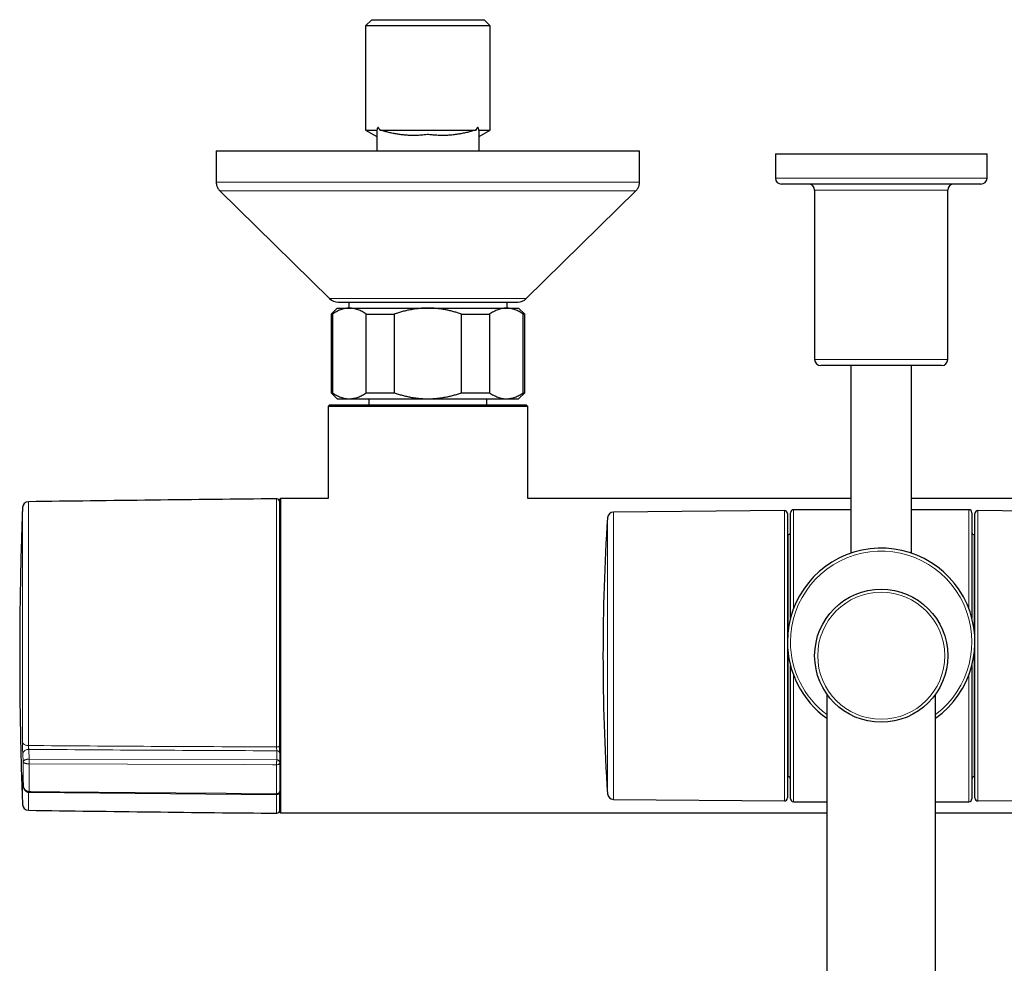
# Model space of a CAD drawing. Header units: millimetres. Extents: x 8 to 2417, y 12 to 2366.
# Tile 4 of 26: x 964 to 1127, y 583 to 739. Entities that reach past the tile are written whole.
import ezdxf

# ---------------------------------------------------------------- set-up
doc = ezdxf.new("R2010")
doc.units = ezdxf.units.MM

msp = doc.modelspace()

# ---------------------------------------------------------------- linework, layer by layer
at = {"color": 7, "linetype": 'Continuous', "lineweight": 30}
for p, q in [((1022.3, 739.2), (1021.3, 738.2)), ((1022.3, 739.2), (1040.9, 739.2)), ((1041.9, 738.2), (1040.9, 739.2)), ((1021.3, 738.2), (1021.3, 720.95)), ((1041.9, 738.2), (1021.3, 738.2)), ((1041.9, 720.95), (1041.9, 738.2)), ((1021.3, 720.95), (1023.15, 719.88)), ((1021.3, 720.95), (1023.18, 720.95)), ((1023.64, 720.95), (1039.56, 720.95)), ((1040.01, 720.95), (1041.9, 720.95)), ((1040.05, 719.88), (1041.9, 720.95)), ((1040.05, 717.5), (1040.05, 720.73)), ((996.6, 717.5), (996.6, 712.34)), ((996.6, 717.5), (1066.6, 717.5)), ((1023.15, 717.71), (1023.15, 717.5)), ((1066.6, 712.34), (1066.6, 717.5)), ((1089.05, 717), (1089.05, 713)), ((1089.05, 717), (1124.05, 717)), ((1124.05, 713), (1124.05, 717)), ((1123.05, 712), (1090.05, 712)), ((997.2, 710.91), (1015.35, 693.07)), ((1047.85, 693.07), (1066, 710.91)), ((1095.55, 711), (1095.55, 683)), ((1117.55, 683), (1117.55, 711)), ((1016.75, 692.5), (1046.45, 692.5)), ((1018.5, 692.5), (1018.5, 691.5)), ((1044.7, 691.5), (1044.7, 692.5)), ((1016.6, 691.5), (1015.6, 690.5)), ((1015.6, 690.5), (1015.6, 677.5)), ((1015.6, 690.5), (1015.82, 690.5)), ((1015.82, 690.5), (1015.82, 677.5)), ((1016.6, 691.5), (1018.61, 691.5)), ((1018.61, 691.5), (1031.6, 691.5)), ((1021.39, 690.5), (1026.03, 690.5)), ((1021.39, 677.5), (1021.39, 690.5)), ((1026.03, 690.5), (1026.03, 677.5)), ((1031.6, 691.5), (1044.59, 691.5)), ((1037.17, 677.5), (1037.17, 690.5)), ((1037.17, 690.5), (1041.8, 690.5)), ((1041.8, 690.5), (1041.8, 677.5)), ((1044.59, 691.5), (1046.6, 691.5)), ((1047.6, 690.5), (1046.6, 691.5)), ((1047.37, 677.5), (1047.37, 690.5)), ((1047.37, 690.5), (1047.6, 690.5)), ((1047.6, 677.5), (1047.6, 690.5)), ((1106.55, 682), (1096.55, 682)), ((1101.55, 682), (1101.55, 650.97)), ((1116.55, 682), (1106.55, 682)), ((1111.55, 650.97), (1111.55, 682)), ((1015.6, 677.5), (1016.6, 676.5)), ((1015.6, 677.5), (1015.82, 677.5)), ((1021.39, 677.5), (1026.03, 677.5)), ((1037.17, 677.5), (1041.8, 677.5)), ((1046.6, 676.5), (1047.6, 677.5)), ((1047.37, 677.5), (1047.6, 677.5)), ((1016.6, 676.5), (1018.61, 676.5)), ((1018.61, 676.5), (1031.6, 676.5)), ((1031.6, 676.5), (1044.59, 676.5)), ((1044.59, 676.5), (1046.6, 676.5)), ((1015.35, 675.5), (1015.1, 675.25)), ((1015.1, 675.25), (1015.1, 660)), ((1031.55, 675.25), (1015.1, 675.25)), ((1015.35, 675.5), (1031.55, 675.5)), ((1031.55, 675.5), (1047.85, 675.5)), ((1048.1, 675.25), (1031.55, 675.25)), ((1048.1, 675.25), (1047.85, 675.5)), ((1048.1, 660), (1048.1, 675.25)), ((1007.2, 660), (1007.1, 659.9)), ((1007.1, 617.93), (1007.1, 659.9)), ((1015.1, 660), (1007.2, 660)), ((1007.2, 660), (1007.2, 608)), ((1101.55, 660), (1048.1, 660)), ((1165.1, 660), (1111.55, 660)), ((1090.55, 658), (1062.28, 657.75)), ((1101.55, 658.15), (1092.05, 658.15)), ((1121.05, 658.15), (1111.55, 658.15)), ((1150.82, 657.75), (1122.55, 658)), ((1091.05, 657.5), (1091.05, 641.32)), ((1091.55, 640.2), (1091.55, 657.65)), ((1121.55, 657.65), (1121.55, 640.2)), ((1122.05, 610.49), (1122.05, 657.5)), ((1091.15, 654), (1091.05, 654)), ((1122.05, 654), (1121.95, 654)), ((1091.05, 641.32), (1091.05, 610.49)), ((1091.55, 610.35), (1091.55, 632.39)), ((1121.55, 632.39), (1121.55, 610.35)), ((1097.55, 627.67), (1097.55, 242.67)), ((1115.55, 242.67), (1115.55, 627.67)), ((1007.1, 617.93), (1007.1, 616.42)), ((1007.1, 616.29), (1007.1, 611.6)), ((1091.05, 614), (1091.15, 614)), ((1121.95, 614), (1122.05, 614)), ((965.66, 611.42), (965.69, 611.42)), ((965.69, 611.42), (1006.59, 611.08)), ((1007.1, 608.1), (1007.1, 611.56)), ((1062.28, 610.24), (1090.55, 609.99)), ((1092.05, 609.85), (1097.55, 609.85)), ((1115.55, 609.85), (1121.05, 609.85)), ((1122.55, 609.99), (1150.82, 610.24)), ((1007.1, 608.1), (1007.2, 608)), ((1007.2, 608), (1097.55, 608)), ((1115.55, 608), (1206, 608))]:
    msp.add_line(p, q, dxfattribs=at)
at = {"color": 252, "linetype": 'Continuous', "lineweight": 0}
for p, q in [((996.6, 712.34), (1066.6, 712.34)), ((1089.05, 713), (1124.05, 713)), ((1066, 710.91), (997.2, 710.91)), ((1117.55, 711), (1095.55, 711)), ((1015.35, 693.07), (1047.85, 693.07)), ((1095.55, 683), (1106.55, 683)), ((1106.55, 683), (1117.55, 683)), ((965.55, 659.47), (965.55, 619.15)), ((1006.59, 618.92), (1006.59, 659.95)), ((964.56, 619.71), (964.56, 658.51)), ((1090.55, 609.99), (1090.55, 658)), ((1092.05, 658.15), (1092.05, 641.77)), ((1121.05, 641.77), (1121.05, 658.15)), ((1122.55, 658), (1122.55, 609.99)), ((1061.29, 641.11), (1061.29, 656.82)), ((1062.28, 657.75), (1062.28, 610.24)), ((1091.15, 638.05), (1091.15, 654)), ((1121.95, 654), (1121.95, 638.05)), ((1061.29, 611.17), (1061.29, 641.11)), ((1091.15, 614), (1091.15, 634.54)), ((1121.95, 634.54), (1121.95, 614)), ((1092.05, 630.82), (1092.05, 609.85)), ((1121.05, 609.85), (1121.05, 630.82)), ((964.68, 616.45), (964.61, 617.79)), ((965.61, 618.51), (965.69, 616.91)), ((1006.6, 616.77), (1006.6, 618.28)), ((964.68, 612.52), (964.68, 616.45)), ((965.65, 616.91), (965.69, 616.91)), ((965.69, 616.12), (965.67, 616.12)), ((965.67, 616.12), (965.67, 611.55)), ((965.69, 616.91), (1006.6, 616.77)), ((1006.59, 611.21), (1006.59, 615.98)), ((964.56, 609.4), (964.56, 613.96)), ((964.61, 613.82), (964.68, 612.52)), ((964.61, 613.79), (964.61, 613.82)), ((965.55, 611.42), (965.55, 608.44)), ((965.67, 611.55), (965.69, 611.55)), ((1006.59, 607.96), (1006.59, 611.07))]:
    msp.add_line(p, q, dxfattribs=at)
at = {"color": 7, "linetype": 'Continuous', "lineweight": 30, "flags": 128}
msp.add_lwpolyline([(1040.05, 717.5), (1040.05, 719.02), (1040.05, 719.93)], dxfattribs=at)
at = {"color": 252, "linetype": 'Continuous', "lineweight": 0, "flags": 128}
for points in [[(964.56, 619.71), (964.57, 619.64), (964.6, 619.56), (964.65, 619.5), (964.71, 619.43), (964.78, 619.37), (964.86, 619.32), (964.96, 619.27), (965.06, 619.23), (965.18, 619.2), (965.3, 619.17), (965.42, 619.16), (965.55, 619.15)], [(1007.1, 619.21), (1007.09, 619.15), (1007.06, 619.09), (1007.01, 619.04), (1006.95, 619), (1006.87, 618.96), (1006.79, 618.94), (1006.69, 618.92), (1006.59, 618.92)], [(1006.59, 615.98), (1005.9, 615.98), (1001.1, 616), (981.9, 616.07), (965.69, 616.12)], [(1006.59, 615.98), (1006.69, 615.98), (1006.79, 616), (1006.87, 616.03), (1006.95, 616.07), (1007.01, 616.12), (1007.06, 616.17), (1007.09, 616.23), (1007.1, 616.29)], [(965.69, 611.55), (965.92, 611.54), (970.72, 611.5), (989.92, 611.34), (1006.59, 611.21)]]:
    msp.add_lwpolyline(points, dxfattribs=at)
at = {"color": 7, "linetype": 'Continuous', "lineweight": 30}
msp.add_circle((1106.55, 634), 11, dxfattribs=at)
at = {"color": 252, "linetype": 'Continuous', "lineweight": 0}
msp.add_circle((1106.55, 634), 10.5, dxfattribs=at)
at = {"color": 7, "linetype": 'Continuous', "lineweight": 30}
for centre, radius, start, end in [((1090.05, 713), 1, 180, 270), ((1094.55, 711), 1, 0, 90), ((1118.55, 711), 1, 90, 180), ((1123.05, 713), 1, 270, 0), ((1016.75, 694.5), 2, 225.4958, 270), ((1046.45, 694.5), 2, 270, 314.5042), ((1096.55, 683), 1, 180, 270), ((1116.55, 683), 1, 270, 0), ((965.56, 658.47), 1, 90.7875, 177.8371), ((1106.43, -9589.56), 10250, 90.558067, 90.787524), ((1006.6, 659.45), 0.5, 360, 90.5581), ((1090.55, 657.5), 0.5, 0, 90.5), ((1092.05, 657.65), 0.5, 90, 180), ((1121.05, 657.65), 0.5, 360, 90), ((1122.55, 657.5), 0.5, 89.5, 180), ((1410.55, 634), 350, 176.2612, 183.7388), ((1062.29, 656.75), 1, 90.5, 176.2612), ((1091.15, 654.4), 0.4, 270, 360), ((1121.95, 654.4), 0.4, 180, 270), ((1106.55, 636.3), 15.5, 305.4959, 180), ((1106.55, 636.3), 15.5, 180, 234.5041), ((1091.15, 613.6), 0.4, 0, 90), ((1121.95, 613.6), 0.4, 90, 180), ((969.99, 611.49), 4.3, 179.2419, 180.9793), ((1006.6, 611.58), 0.5, 269.5245, 0.0007), ((1062.29, 611.24), 1, 183.7388, 269.5), ((965.56, 609.44), 1, 182.1629, 269.2125), ((1090.55, 610.49), 0.5, 269.5, 0), ((1092.05, 610.35), 0.5, 180, 270), ((1121.05, 610.35), 0.5, 270, 0), ((1122.55, 610.49), 0.5, 180, 270.5), ((1106.43, 10857.47), 10250, 269.212476, 269.441933), ((1006.6, 608.46), 0.5, 269.4419, 0)]:
    msp.add_arc(centre, radius, start, end, dxfattribs=at)
at = {"color": 252, "linetype": 'Continuous', "lineweight": 0}
for centre, radius, start, end in [((1106.55, 636.3), 15, 306.8699, 180), ((1106.55, 636.3), 15, 180, 233.1301), ((965.51, 617.6), 0.92, 83.9481, 167.7305), ((1006.66, 617.84), 0.446, 12.114, 98.5011), ((981.07, 616.92), 15.42, 180.0279, 182.9623), ((1027.19, 616.27), 61.5, 179.4041, 180.1404), ((1006.66, 616.33), 0.446, 12.114, 98.5011), ((965.25, 613.99), 0.685, 182.805, 202.6012), ((965.11, 611.54), 0.568, 346.9528, 0.196), ((1006.65, 611.66), 0.457, 263.5402, 352.2109)]:
    msp.add_arc(centre, radius, start, end, dxfattribs=at)
at = {"color": 7, "linetype": 'Continuous', "lineweight": 30}
for points, knots in [([(1023.64, 720.95), (1023.62, 721), (1023.58, 721.09), (1023.52, 721.2), (1023.47, 721.28), (1023.43, 721.32), (1023.38, 721.36), (1023.34, 721.36), (1023.29, 721.34), (1023.25, 721.28), (1023.22, 721.19), (1023.2, 721.07), (1023.19, 720.99), (1023.18, 720.95)], [0, 0, 0, 0, 0.143575, 0.28821, 0.360063, 0.433166, 0.499049, 0.565634, 0.623, 0.686705, 0.791988, 0.89519, 1, 1, 1, 1]), ([(1040.01, 720.95), (1040.01, 720.99), (1040, 721.06), (1039.98, 721.16), (1039.95, 721.26), (1039.92, 721.33), (1039.89, 721.36), (1039.85, 721.37), (1039.8, 721.35), (1039.74, 721.29), (1039.67, 721.19), (1039.61, 721.07), (1039.57, 720.98), (1039.56, 720.95)], [0, 0, 0, 0, 0.091257, 0.1832174, 0.2820799, 0.351835, 0.4029099, 0.4542122, 0.5134552, 0.6094388, 0.7497574, 0.8937304, 1, 1, 1, 1]), ([(1023.18, 720.95), (1023.17, 720.94), (1023.15, 720.91), (1023.14, 720.81), (1023.15, 720.64), (1023.15, 720.44), (1023.15, 720.27), (1023.15, 720.12), (1023.15, 720.01), (1023.15, 719.94), (1023.15, 719.92), (1023.15, 719.92)], [0, 0, 0, 0, 0.031024, 0.06281, 0.21025, 0.357797, 0.501186, 0.644768, 0.789049, 0.93362, 1, 1, 1, 1]), ([(1023.15, 719.92), (1023.15, 719.62), (1023.15, 718.83), (1023.15, 718.01), (1023.15, 717.5)], [0, 0, 0, 0, 0.3670976, 1, 1, 1, 1]), ([(1039.56, 720.95), (1039.5, 720.94), (1039.39, 720.91), (1039.03, 720.8), (1038.5, 720.65), (1037.78, 720.48), (1037.05, 720.33), (1036.32, 720.21), (1035.57, 720.12), (1034.82, 720.06), (1034.05, 720.04), (1033.27, 720.06), (1032.62, 720.1), (1032.1, 720.15), (1031.81, 720.18), (1031.65, 720.21), (1031.6, 720.22), (1031.54, 720.21), (1031.34, 720.18), (1030.83, 720.12), (1030.05, 720.06), (1029.18, 720.04), (1028.41, 720.06), (1027.72, 720.11), (1027.03, 720.19), (1026.34, 720.29), (1025.66, 720.43), (1024.98, 720.58), (1024.41, 720.73), (1024.02, 720.85), (1023.79, 720.91), (1023.69, 720.94), (1023.64, 720.95)], [0, 0, 0, 0, 0.0116, 0.023455, 0.069676, 0.115944, 0.162165, 0.208452, 0.254967, 0.301572, 0.349189, 0.396913, 0.444959, 0.469037, 0.49311, 0.497873, 0.499625, 0.501395, 0.508608, 0.537465, 0.595187, 0.653111, 0.695801, 0.738566, 0.781548, 0.824596, 0.868307, 0.912069, 0.955957, 0.977898, 0.988961, 1, 1, 1, 1]), ([(1040.05, 720.73), (1040.05, 720.77), (1040.05, 720.82), (1040.05, 720.9), (1040.02, 720.93), (1040.01, 720.95)], [0, 0, 0, 0, 0.480982, 0.73905, 1, 1, 1, 1]), ([(996.6, 712.34), (996.6, 712.27), (996.6, 712.13), (996.63, 711.93), (996.68, 711.74), (996.74, 711.56), (996.83, 711.38), (996.93, 711.22), (997.05, 711.06), (997.15, 710.96), (997.2, 710.91)], [0, 0, 0, 0, 0.129502, 0.255184, 0.378256, 0.5, 0.621744, 0.744816, 0.870498, 1, 1, 1, 1]), ([(1066, 710.91), (1066.05, 710.96), (1066.14, 711.06), (1066.26, 711.22), (1066.37, 711.38), (1066.45, 711.56), (1066.52, 711.74), (1066.56, 711.93), (1066.59, 712.13), (1066.6, 712.27), (1066.6, 712.34)], [0, 0, 0, 0, 0.129502, 0.255184, 0.378256, 0.5, 0.621744, 0.744816, 0.870498, 1, 1, 1, 1]), ([(1018.61, 691.5), (1018.58, 691.5), (1018.43, 691.5), (1018.17, 691.48), (1017.84, 691.42), (1017.5, 691.34), (1017.16, 691.23), (1016.83, 691.08), (1016.49, 690.91), (1016.15, 690.72), (1015.93, 690.57), (1015.82, 690.5)], [0, 0, 0, 0, 0.0340845, 0.152699, 0.2713147, 0.3908442, 0.5103765, 0.6324315, 0.7544901, 0.8772433, 1, 1, 1, 1]), ([(1021.39, 690.5), (1021.28, 690.57), (1021.06, 690.72), (1020.72, 690.92), (1020.38, 691.09), (1020.04, 691.23), (1019.69, 691.35), (1019.33, 691.43), (1018.97, 691.49), (1018.73, 691.49), (1018.61, 691.5)], [0, 0, 0, 0, 0.1229729, 0.2459423, 0.3695815, 0.4932168, 0.6193748, 0.7455295, 0.8727654, 1, 1, 1, 1]), ([(1031.6, 691.5), (1031.37, 691.49), (1030.9, 691.49), (1030.2, 691.44), (1029.51, 691.36), (1028.81, 691.24), (1028.11, 691.1), (1027.41, 690.93), (1026.72, 690.73), (1026.26, 690.57), (1026.03, 690.5)], [0, 0, 0, 0, 0.122618, 0.245238, 0.368878, 0.492521, 0.618996, 0.745475, 0.872735, 1, 1, 1, 1]), ([(1037.17, 690.5), (1036.95, 690.57), (1036.52, 690.71), (1035.87, 690.9), (1035.21, 691.07), (1034.54, 691.22), (1033.86, 691.33), (1033.17, 691.42), (1032.48, 691.48), (1031.95, 691.5), (1031.66, 691.5), (1031.6, 691.5)], [0, 0, 0, 0, 0.119246, 0.238489, 0.358338, 0.478183, 0.600299, 0.722411, 0.845493, 0.968574, 1, 1, 1, 1]), ([(1044.59, 691.5), (1044.56, 691.5), (1044.41, 691.5), (1044.15, 691.48), (1043.82, 691.42), (1043.48, 691.34), (1043.14, 691.23), (1042.81, 691.08), (1042.47, 690.91), (1042.14, 690.72), (1041.91, 690.57), (1041.8, 690.5)], [0, 0, 0, 0, 0.034085, 0.152699, 0.271315, 0.390844, 0.510376, 0.632431, 0.75449, 0.877243, 1, 1, 1, 1]), ([(1047.37, 690.5), (1047.26, 690.57), (1047.04, 690.72), (1046.7, 690.92), (1046.36, 691.09), (1046.02, 691.23), (1045.67, 691.35), (1045.31, 691.43), (1044.95, 691.49), (1044.71, 691.49), (1044.59, 691.5)], [0, 0, 0, 0, 0.122973, 0.245942, 0.369581, 0.493217, 0.619375, 0.745529, 0.872765, 1, 1, 1, 1]), ([(1015.82, 677.5), (1015.93, 677.42), (1016.16, 677.27), (1016.49, 677.08), (1016.83, 676.91), (1017.18, 676.76), (1017.53, 676.65), (1017.89, 676.56), (1018.25, 676.51), (1018.49, 676.5), (1018.61, 676.5)], [0, 0, 0, 0, 0.1229729, 0.2459423, 0.3695815, 0.4932168, 0.6193748, 0.7455295, 0.8727654, 1, 1, 1, 1]), ([(1018.61, 676.5), (1018.64, 676.5), (1018.78, 676.5), (1019.04, 676.52), (1019.38, 676.57), (1019.71, 676.65), (1020.05, 676.77), (1020.39, 676.91), (1020.73, 677.08), (1021.06, 677.27), (1021.28, 677.42), (1021.39, 677.5)], [0, 0, 0, 0, 0.034085, 0.152699, 0.271315, 0.390844, 0.510376, 0.632431, 0.75449, 0.877243, 1, 1, 1, 1]), ([(1026.03, 677.5), (1026.25, 677.42), (1026.69, 677.27), (1027.37, 677.08), (1028.05, 676.91), (1028.74, 676.76), (1029.44, 676.65), (1030.16, 676.56), (1030.88, 676.51), (1031.36, 676.5), (1031.6, 676.5)], [0, 0, 0, 0, 0.122973, 0.245942, 0.369581, 0.493217, 0.619375, 0.745529, 0.872765, 1, 1, 1, 1]), ([(1031.6, 676.5), (1031.66, 676.5), (1031.94, 676.5), (1032.45, 676.52), (1033.13, 676.57), (1033.8, 676.65), (1034.48, 676.77), (1035.16, 676.91), (1035.83, 677.08), (1036.5, 677.27), (1036.94, 677.42), (1037.17, 677.5)], [0, 0, 0, 0, 0.031426, 0.150353, 0.269282, 0.389133, 0.508986, 0.631385, 0.753788, 0.876892, 1, 1, 1, 1]), ([(1041.8, 677.5), (1041.92, 677.42), (1042.14, 677.27), (1042.47, 677.08), (1042.81, 676.91), (1043.16, 676.76), (1043.51, 676.65), (1043.87, 676.56), (1044.23, 676.51), (1044.47, 676.5), (1044.59, 676.5)], [0, 0, 0, 0, 0.1229729, 0.2459423, 0.3695815, 0.4932168, 0.6193748, 0.7455295, 0.8727654, 1, 1, 1, 1]), ([(1044.59, 676.5), (1044.62, 676.5), (1044.77, 676.5), (1045.02, 676.52), (1045.36, 676.57), (1045.7, 676.65), (1046.03, 676.77), (1046.37, 676.91), (1046.71, 677.08), (1047.04, 677.27), (1047.26, 677.42), (1047.37, 677.5)], [0, 0, 0, 0, 0.034085, 0.152699, 0.271315, 0.390844, 0.510376, 0.632431, 0.75449, 0.877243, 1, 1, 1, 1]), ([(1021.85, 676.5), (1021.85, 676.18), (1021.85, 675.84), (1021.85, 675.51), (1021.85, 675.5)], [0, 0, 0, 0, 0.956867, 1, 1, 1, 1]), ([(1041.35, 675.5), (1041.35, 675.51), (1041.35, 675.84), (1041.35, 676.18), (1041.35, 676.5)], [0, 0, 0, 0, 0.043133, 1, 1, 1, 1]), ([(964.56, 658.5), (964.55, 658.24), (964.48, 656.38), (964.35, 652.41), (964.21, 646.59), (964.12, 640.27), (964.1, 636.06), (964.1, 633.96)], [0, 0, 0, 0, 0.03123, 0.227789, 0.485197, 0.742605, 1, 1, 1, 1]), ([(964.1, 633.96), (964.1, 631.94), (964.11, 627.92), (964.2, 621.89), (964.34, 615.86), (964.47, 611.7), (964.56, 609.55), (964.56, 609.41)], [0, 0, 0, 0, 0.245698, 0.491407, 0.737118, 0.98282, 1, 1, 1, 1]), ([(1007.1, 619.21), (1007.1, 619.16), (1007.1, 619.06), (1007.1, 618.9), (1007.1, 618.74), (1007.1, 618.57), (1007.1, 618.4), (1007.1, 618.23), (1007.1, 618.07), (1007.1, 617.98), (1007.1, 617.93)], [0, 0, 0, 0, 0.1218071, 0.2436142, 0.3654213, 0.4872284, 0.6090368, 0.7308453, 0.8654226, 1, 1, 1, 1]), ([(1007.1, 616.42), (1007.1, 616.42), (1007.1, 616.41), (1007.1, 616.38), (1007.1, 616.35), (1007.1, 616.32), (1007.1, 616.3), (1007.1, 616.29)], [0, 0, 0, 0, 0.060968, 0.295732, 0.530489, 0.765244, 1, 1, 1, 1]), ([(964.59, 614.1), (964.59, 614.1), (964.59, 614.1), (964.59, 614.09), (964.59, 614.07), (964.6, 614.03), (964.6, 613.98), (964.6, 613.91), (964.61, 613.85), (964.61, 613.8), (964.61, 613.79)], [0, 0, 0, 0, 0.044968, 0.148291, 0.270969, 0.412469, 0.569861, 0.739047, 0.916083, 1, 1, 1, 1]), ([(964.65, 613.06), (964.66, 612.97), (964.67, 612.78), (964.68, 612.59), (964.68, 612.48)], [0, 0, 0, 0, 0.440418, 1, 1, 1, 1]), ([(964.69, 612.48), (964.69, 612.46), (964.69, 612.4), (964.71, 612.29), (964.74, 612.15), (964.79, 612.03), (964.85, 611.92), (964.91, 611.82), (964.99, 611.73), (965.07, 611.65), (965.16, 611.58), (965.25, 611.52), (965.35, 611.48), (965.46, 611.44), (965.56, 611.42), (965.63, 611.42), (965.66, 611.42)], [0, 0, 0, 0, 0.039192, 0.125166, 0.211564, 0.297833, 0.373715, 0.447873, 0.520533, 0.591882, 0.661678, 0.730698, 0.80645, 0.873671, 0.94684, 1, 1, 1, 1]), ([(1007.1, 611.6), (1007.1, 611.6), (1007.1, 611.59), (1007.1, 611.58), (1007.1, 611.58), (1007.1, 611.58)], [0, 0, 0, 0, 0.193319, 0.93818, 1, 1, 1, 1])]:
    msp.add_open_spline(points, degree=3, knots=knots, dxfattribs=at)
at = {"color": 252, "linetype": 'Continuous', "lineweight": 0}
for points, knots in [([(964.61, 617.79), (964.61, 617.86), (964.6, 618.01), (964.59, 618.25), (964.58, 618.5), (964.57, 618.75), (964.57, 619.01), (964.56, 619.25), (964.56, 619.49), (964.56, 619.64), (964.56, 619.71)], [0, 0, 0, 0, 0.133184, 0.271179, 0.390967, 0.514217, 0.633928, 0.757105, 0.876816, 1, 1, 1, 1]), ([(965.55, 619.15), (972.31, 619.1), (986, 619.01), (999.68, 618.95), (1006.59, 618.92)], [0, 0, 0, 0, 0.494575, 1, 1, 1, 1]), ([(965.55, 619.15), (965.55, 619.1), (965.55, 619), (965.56, 618.83), (965.58, 618.69), (965.59, 618.58), (965.6, 618.54), (965.61, 618.51)], [0, 0, 0, 0, 0.241499, 0.483542, 0.726626, 0.860922, 1, 1, 1, 1]), ([(1006.6, 618.28), (1006.6, 618.3), (1006.6, 618.35), (1006.59, 618.46), (1006.59, 618.6), (1006.59, 618.77), (1006.59, 618.87), (1006.59, 618.92)], [0, 0, 0, 0, 0.132581, 0.269877, 0.513261, 0.756632, 1, 1, 1, 1]), ([(1006.6, 618.28), (999.68, 618.31), (986.02, 618.37), (972.35, 618.47), (965.61, 618.51)], [0, 0, 0, 0, 0.506296, 1, 1, 1, 1]), ([(964.68, 616.45), (964.68, 616.45), (964.68, 616.48), (964.7, 616.54), (964.76, 616.62), (964.85, 616.69), (964.96, 616.76), (965.09, 616.81), (965.21, 616.85), (965.35, 616.88), (965.49, 616.9), (965.59, 616.91), (965.65, 616.91)], [0, 0, 0, 0, 0.004109, 0.131638, 0.263491, 0.385137, 0.510858, 0.610403, 0.712419, 0.799052, 0.887454, 1, 1, 1, 1]), ([(965.67, 616.12), (965.62, 616.12), (965.51, 616.12), (965.37, 616.14), (965.23, 616.15), (965.11, 616.18), (964.98, 616.21), (964.86, 616.26), (964.77, 616.31), (964.71, 616.38), (964.69, 616.42), (964.68, 616.45), (964.68, 616.45)], [0, 0, 0, 0, 0.112495, 0.199095, 0.287489, 0.387029, 0.489085, 0.610739, 0.736541, 0.86404, 0.995893, 1, 1, 1, 1]), ([(1006.59, 615.98), (1006.59, 616.01), (1006.59, 616.06), (1006.59, 616.15), (1006.59, 616.25), (1006.59, 616.35), (1006.59, 616.45), (1006.59, 616.55), (1006.6, 616.65), (1006.6, 616.72), (1006.6, 616.75), (1006.6, 616.77)], [0, 0, 0, 0, 0.115727, 0.234809, 0.350536, 0.469618, 0.585344, 0.704425, 0.820153, 0.939236, 1, 1, 1, 1]), ([(964.56, 613.96), (964.56, 614.01), (964.56, 614.11), (964.57, 614.2), (964.57, 614.24), (964.58, 614.24), (964.58, 614.2), (964.59, 614.11), (964.6, 613.99), (964.61, 613.87), (964.61, 613.82)], [0, 0, 0, 0, 0.132371, 0.269492, 0.389464, 0.512926, 0.633009, 0.756583, 0.876558, 1, 1, 1, 1]), ([(965.67, 611.55), (965.62, 611.55), (965.51, 611.56), (965.37, 611.6), (965.23, 611.65), (965.11, 611.73), (964.98, 611.84), (964.86, 611.97), (964.77, 612.14), (964.71, 612.32), (964.69, 612.45), (964.68, 612.52), (964.68, 612.52)], [0, 0, 0, 0, 0.112495, 0.199095, 0.287489, 0.387029, 0.489085, 0.610739, 0.736541, 0.86404, 0.995893, 1, 1, 1, 1]), ([(964.69, 612.48), (964.69, 612.49), (964.68, 612.51), (964.68, 612.52), (964.68, 612.52)], [0, 0, 0, 0, 0.827075, 1, 1, 1, 1]), ([(1006.59, 611.08), (1006.59, 611.08), (1006.59, 611.08), (1006.59, 611.09), (1006.59, 611.12), (1006.59, 611.16), (1006.59, 611.19), (1006.59, 611.21)], [0, 0, 0, 0, 0.109428, 0.365216, 0.613788, 0.869567, 1, 1, 1, 1])]:
    msp.add_open_spline(points, degree=3, knots=knots, dxfattribs=at)

doc.saveas('drawing.dxf')
